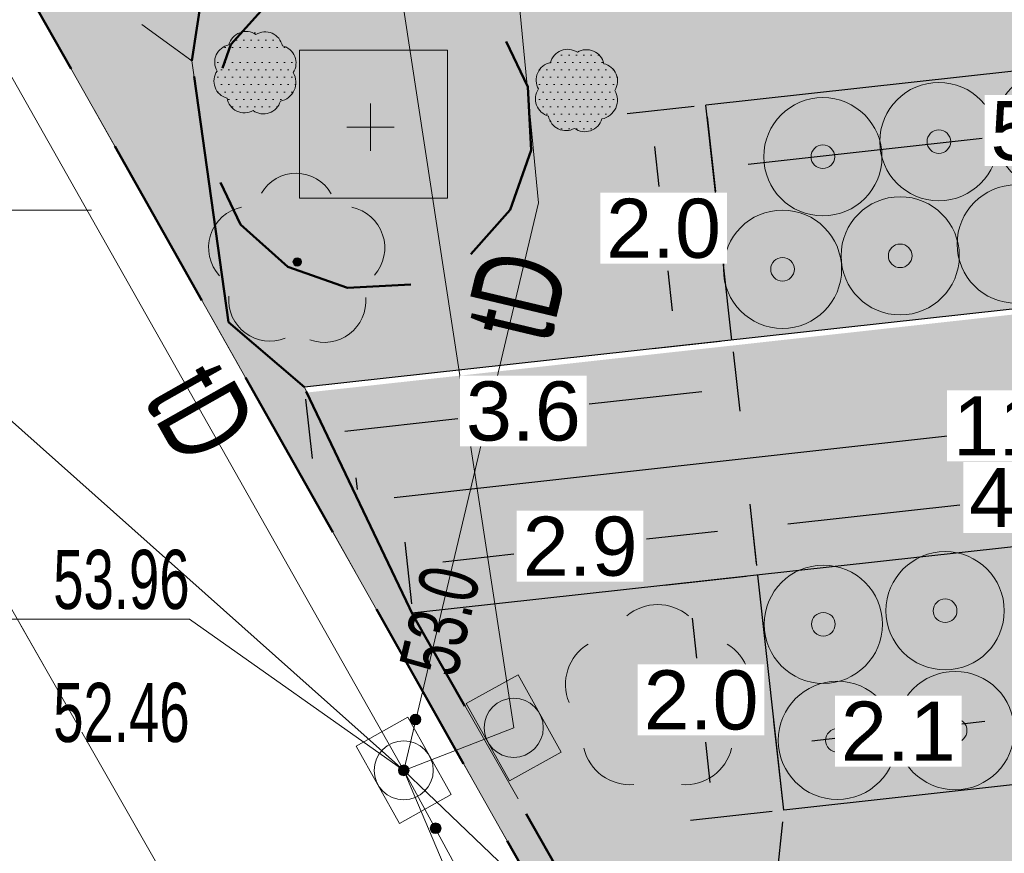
# Model space of a CAD drawing. Header units: metres. Extents: x 5507784 to 5508297, y 5948658 to 5948992.
# Tile 51 of 98: x 5508077 to 5508085, y 5948941 to 5948948. Entities that reach past the tile are written whole.
import ezdxf
from ezdxf.enums import TextEntityAlignment as Align

# ---------------------------------------------------------------- set-up
doc = ezdxf.new("R2010")
doc.units = ezdxf.units.M
for name, pattern in [('2', [0.9, 0.6, -0.3]), ('L_0_02', [0]), ('L_0_03', [1, 0.5, -0.5]), ('L_0_04', [1.5, 1, -0.5]), ('L_0_0C', [3, 2, -1])]:
    doc.linetypes.add(name, pattern=pattern)
doc.layers.get('0').update_dxf_attribs({"linetype": 'CONTINUOUS', "lineweight": 18})
doc.layers.add('02 rysunki_tech', color=7, linetype='CONTINUOUS', lineweight=5, true_color=0x000000)
for name, color, linetype, lineweight in [('1_granice_dzialek', 1, 'CONTINUOUS', 5), ('1_mala_arch', 5, 'CONTINUOUS', 5), ('1_nawierzchnie', 253, 'CONTINUOUS', 5), ('1_roslinnosc', 102, 'CONTINUOUS', 5), ('2_nawierzchnie_projektowane', 14, 'CONTINUOUS', 30), ('3_rosliny_projektowane', 102, 'CONTINUOUS', 20), ('EGB_DzialkaEwidencyjna', 7, 'L_0_02', 18), ('EGB_KonturUzytkuGruntowego', 96, 'L_0_03', 18), ('GES_InneUrzadzeniaTowarzyszace_P', 7, 'CONTINUOUS', 18), ('GES_PrzewodTelekomunikacyjny', 30, 'CONTINUOUS', 18), ('GES_Rzedna', 7, 'CONTINUOUS', 18), ('OS_PunktOsnowyPoziomej', 7, 'CONTINUOUS', 18), ('OT_Komunikacja', 7, 'CONTINUOUS', 18), ('OT_ZagospodarowanieTerenu', 7, 'CONTINUOUS', 18), ('OT_ZagospodarowanieTerenu_P', 7, 'CONTINUOUS', 18), ('OTKC', 7, 'CONTINUOUS', 13), ('OTZL', 7, 'CONTINUOUS', 13), ('OTZT', 7, 'CONTINUOUS', 18), ('SUPK', 7, 'CONTINUOUS', 13), ('SUTP', 7, 'CONTINUOUS', 13), ('Zakres', 5, 'L_0_0C', 50)]:
    doc.layers.add(name, color=color, linetype=linetype, lineweight=lineweight)
doc.layers.add('drzewo liściaste', color=7, linetype='CONTINUOUS')
doc.styles.get("Standard").update_dxf_attribs({"font": 'arial.ttf'})
doc.dimstyles.new('Copy(2) of Standard', dxfattribs={"dimtxt": 0.5, "dimasz": 0.3, "dimexe": 0.2, "dimexo": 0.1, "dimgap": 0.1, "dimtad": 0, "dimtih": 1, "dimtoh": 1, "dimdec": 1, "dimzin": 0, "dimdsep": 46, "dimtxsty": 'Standard', "dimcen": 0.02, "dimclrd": 5, "dimclre": 5, "dimclrt": 5, "dimadec": 0, "dimazin": 0, "dimtfac": 1, "dimtdec": 1, "dimtofl": 0, "dimtmove": 0, "dimatfit": 3, "dimfxl": 1, "dimtfill": 1, "dimtolj": 1, "dimtzin": 0, "dimarcsym": 2})
pattern_1 = [(0, (193.67899, 0), (0.03125, 0.0625), [0, -0.0625])]

# ---------------------------------------------------------------- blocks, each defined once
blk = doc.blocks.new('SUPK_TR')
at = {"color": 0, "linetype": 'Continuous', "lineweight": 18, "flags": 128}
blk.add_lwpolyline([(0.75, 0.5), (0.75, -0.5), (-0.75, -0.5), (-0.75, 0.5)], close=True, dxfattribs=at)
blk = doc.blocks.new('SUPS01_07')
at = {"linetype": 'Continuous', "lineweight": 13}
blk.add_hatch(color=0, dxfattribs=at).paths.add_polyline_path([(0, -0.091, 1), (0, 0.091, 1)])
at = {"color": 0, "linetype": 'Continuous', "lineweight": 13}
blk.add_circle((0, 0), 0.0906, dxfattribs=at)
blk = doc.blocks.new('OSSP')
at = {"color": 0, "linetype": 'Continuous', "lineweight": 18, "flags": 128}
blk.add_lwpolyline([(-1.2, 1.3), (1.3, 1.3), (1.3, -1.2), (-1.2, -1.2), (-1.2, 1.3)], close=True, dxfattribs=at)
for points in [[(0, 0.4), (0, -0.4)], [(-0.4, 0), (0.4, 0)]]:
    blk.add_lwpolyline(points, dxfattribs=at)
blk = doc.blocks.new('OTZL')
at = {"linetype": 'Continuous', "lineweight": 18}
blk.add_hatch(color=0, dxfattribs=at).paths.add_polyline_path([(0, -0.072, 1), (0, 0.072, 1)])
at = {"color": 0, "linetype": 'Continuous', "lineweight": 18}
blk.add_circle((0, 0), 0.0721, dxfattribs=at)
for centre, radius, start, end in [((-0.02, 0.82), 0.68, 29.5388, 149.6209), ((-0.8, 0.24), 0.7, 101.6336, 222.6141), ((0.78, 0.24), 0.7, 318.5035, 78.3664), ((-0.46, -0.64), 0.7, 175.1009, 291.5014), ((0.46, -0.66), 0.7, 249.444, 4.8991)]:
    blk.add_arc(centre, radius, start, end, dxfattribs=at)
blk = doc.blocks.new('SUPK')
at = {"color": 0, "linetype": 'Continuous', "lineweight": 18}
blk.add_circle((0, 0), 0.5, dxfattribs=at)
blk = doc.blocks.new('OP021')
at = {"linetype": 'Continuous', "lineweight": 13}
h = blk.add_hatch(color=0, dxfattribs=at)
edge = h.paths.add_edge_path()
edge.add_arc((0, 0), 0.05, 0, 360)
at = {"color": 0, "linetype": 'Continuous', "lineweight": 13}
for centre, start, end in [((0, 0.4), 49.272, 130.728), ((-0.38, 0.124), 121.308, 202.548), ((0.38, 0.124), 337.452, 58.692), ((-0.235, -0.324), 193.221, 274.871), ((0.235, -0.324), 265.129, 346.779)]:
    blk.add_arc(centre, 0.4, start, end, dxfattribs=at)
blk = doc.blocks.new('*D138')
at = {"layer": '02 rysunki_tech', "color": 5, "linetype": 'Continuous', "lineweight": -2, "transparency": 16777216}
for p, q in [((5508090.986, 5948945.3445), (5508090.9749, 5948945.4439)), ((5508090.6989, 5948945.2119), (5508086.0208, 5948944.6911)), ((5508079.8872, 5948944.0082), (5508084.5653, 5948944.529)), ((5508079.5779, 5948944.0744), (5508079.5669, 5948944.1738))]:
    blk.add_line(p, q, dxfattribs=at)
at = {"layer": '02 rysunki_tech', "color": 5, "linetype": 'Continuous', "transparency": 16777216}
for points in [[(5508090.6934, 5948945.2616), (5508090.7044, 5948945.1622), (5508090.9971, 5948945.2451)], [(5508079.8816, 5948944.0579), (5508079.8927, 5948943.9585), (5508079.589, 5948943.975)]]:
    blk.add_solid(points, dxfattribs=at)
at = {"layer": '02 rysunki_tech', "color": 5, "linetype": 'Continuous', "transparency": 16777216, "insert": (5508085.293, 5948944.6101), "char_height": 0.5, "attachment_point": 5, "bg_fill": 3, "box_fill_scale": 1.1, "bg_fill_color": 256, "bg_fill_true_color": 13158600, "bg_fill_transparency": 0}
blk.add_mtext('\\A1;11.5', dxfattribs=at)
blk = doc.blocks.new('*D155')
at = {"layer": '02 rysunki_tech', "color": 5, "linetype": 'Continuous', "lineweight": -2, "transparency": 16777216}
for p, q in [((5508082.4245, 5948947.3163), (5508081.8572, 5948947.2536)), ((5508082.0889, 5948946.9774), (5508082.1265, 5948946.6369)), ((5508082.2426, 5948945.5858), (5508082.205, 5948945.9263)), ((5508082.6441, 5948945.3284), (5508082.0768, 5948945.2657))]:
    blk.add_line(p, q, dxfattribs=at)
at = {"layer": '02 rysunki_tech', "color": 5, "linetype": 'Continuous', "transparency": 16777216}
for points in [[(5508082.1386, 5948946.9828), (5508082.0392, 5948946.9719), (5508082.0559, 5948947.2755)], [(5508082.2923, 5948945.5913), (5508082.1929, 5948945.5803), (5508082.2756, 5948945.2876)]]:
    blk.add_solid(points, dxfattribs=at)
at = {"layer": '02 rysunki_tech', "color": 5, "linetype": 'Continuous', "transparency": 16777216, "insert": (5508082.1658, 5948946.2816), "char_height": 0.5, "attachment_point": 5, "bg_fill": 3, "box_fill_scale": 1.1, "bg_fill_color": 256, "bg_fill_true_color": 13158600, "bg_fill_transparency": 0}
blk.add_mtext('\\A1;2.0', dxfattribs=at)
blk = doc.blocks.new('*D156')
at = {"layer": '02 rysunki_tech', "color": 5, "linetype": 'Continuous', "lineweight": -2, "transparency": 16777216}
for p, q in [((5508088.2003, 5948947.8538), (5508088.27, 5948947.2226)), ((5508087.9499, 5948947.3885), (5508085.9705, 5948947.1698)), ((5508082.5348, 5948947.2278), (5508082.6046, 5948946.5967)), ((5508082.8808, 5948946.8284), (5508084.8602, 5948947.0471))]:
    blk.add_line(p, q, dxfattribs=at)
at = {"layer": '02 rysunki_tech', "color": 5, "linetype": 'Continuous', "transparency": 16777216}
for points in [[(5508087.9444, 5948947.4382), (5508087.9554, 5948947.3388), (5508088.2481, 5948947.4214)], [(5508082.8753, 5948946.8781), (5508082.8863, 5948946.7788), (5508082.5826, 5948946.7955)]]:
    blk.add_solid(points, dxfattribs=at)
at = {"layer": '02 rysunki_tech', "color": 5, "linetype": 'Continuous', "transparency": 16777216, "insert": (5508085.4153, 5948947.1085), "char_height": 0.5, "attachment_point": 5, "bg_fill": 3, "box_fill_scale": 1.1, "bg_fill_color": 256, "bg_fill_true_color": 13158600, "bg_fill_transparency": 0}
blk.add_mtext('\\A1;5.7', dxfattribs=at)
blk = doc.blocks.new('*D157')
at = {"layer": '02 rysunki_tech', "color": 5, "linetype": 'Continuous', "lineweight": -2, "transparency": 16777216}
for p, q in [((5508082.7545, 5948945.2399), (5508082.81, 5948944.7369)), ((5508079.14, 5948944.8406), (5508079.1956, 5948944.3376)), ((5508082.4899, 5948944.9028), (5508081.5356, 5948944.7973)), ((5508079.4718, 5948944.5693), (5508080.426, 5948944.6747))]:
    blk.add_line(p, q, dxfattribs=at)
at = {"layer": '02 rysunki_tech', "color": 5, "linetype": 'Continuous', "transparency": 16777216}
for points in [[(5508082.4844, 5948944.9525), (5508082.4954, 5948944.8531), (5508082.7881, 5948944.9357)], [(5508079.4663, 5948944.619), (5508079.4773, 5948944.5196), (5508079.1736, 5948944.5364)]]:
    blk.add_solid(points, dxfattribs=at)
at = {"layer": '02 rysunki_tech', "color": 5, "linetype": 'Continuous', "transparency": 16777216, "insert": (5508080.9808, 5948944.736), "char_height": 0.5, "attachment_point": 5, "bg_fill": 3, "box_fill_scale": 1.1, "bg_fill_color": 256, "bg_fill_true_color": 13158600, "bg_fill_transparency": 0}
blk.add_mtext('\\A1;3.6', dxfattribs=at)
blk = doc.blocks.new('*D158')
at = {"layer": '02 rysunki_tech', "color": 5, "linetype": 'Continuous', "lineweight": -2, "transparency": 16777216}
for p, q in [((5508082.8637, 5948943.3404), (5508082.1748, 5948943.2643)), ((5508082.4066, 5948942.9881), (5508082.4442, 5948942.6476)), ((5508082.5603, 5948941.5966), (5508082.5227, 5948941.9371)), ((5508083.0833, 5948941.3525), (5508082.3945, 5948941.2764))]:
    blk.add_line(p, q, dxfattribs=at)
at = {"layer": '02 rysunki_tech', "color": 5, "linetype": 'Continuous', "transparency": 16777216}
for points in [[(5508082.4563, 5948942.9936), (5508082.3569, 5948942.9826), (5508082.3736, 5948943.2863)], [(5508082.61, 5948941.6021), (5508082.5106, 5948941.5911), (5508082.5932, 5948941.2984)]]:
    blk.add_solid(points, dxfattribs=at)
at = {"layer": '02 rysunki_tech', "color": 5, "linetype": 'Continuous', "transparency": 16777216, "insert": (5508082.4834, 5948942.2924), "char_height": 0.5, "attachment_point": 5, "bg_fill": 3, "box_fill_scale": 1.1, "bg_fill_color": 256, "bg_fill_true_color": 13158600, "bg_fill_transparency": 0}
blk.add_mtext('\\A1;2.0', dxfattribs=at)
blk = doc.blocks.new('*D159')
at = {"layer": '02 rysunki_tech', "color": 5, "linetype": 'Continuous', "lineweight": -2, "transparency": 16777216}
for p, q in [((5508082.9543, 5948943.4316), (5508082.8967, 5948943.9524)), ((5508082.6205, 5948943.7206), (5508082.0205, 5948943.6543)), ((5508080.038, 5948943.1094), (5508079.9805, 5948943.6302)), ((5508080.3006, 5948943.4643), (5508080.9006, 5948943.5306))]:
    blk.add_line(p, q, dxfattribs=at)
at = {"layer": '02 rysunki_tech', "color": 5, "linetype": 'Continuous', "transparency": 16777216}
for points in [[(5508082.615, 5948943.7703), (5508082.626, 5948943.6709), (5508082.9187, 5948943.7536)], [(5508080.2951, 5948943.514), (5508080.3061, 5948943.4146), (5508080.0024, 5948943.4314)]]:
    blk.add_solid(points, dxfattribs=at)
at = {"layer": '02 rysunki_tech', "color": 5, "linetype": 'Continuous', "transparency": 16777216, "insert": (5508081.4606, 5948943.5925), "char_height": 0.5, "attachment_point": 5, "bg_fill": 3, "box_fill_scale": 1.1, "bg_fill_color": 256, "bg_fill_true_color": 13158600, "bg_fill_transparency": 0}
blk.add_mtext('\\A1;2.9', dxfattribs=at)
blk = doc.blocks.new('*D160')
at = {"layer": '02 rysunki_tech', "color": 5, "linetype": 'Continuous', "lineweight": -2, "transparency": 16777216}
for p, q in [((5508087.584, 5948943.9609), (5508087.5288, 5948944.4624)), ((5508087.2525, 5948944.2308), (5508085.8, 5948944.0709)), ((5508082.9522, 5948943.4508), (5508082.8969, 5948943.9524)), ((5508083.217, 5948943.7864), (5508084.6695, 5948943.9464))]:
    blk.add_line(p, q, dxfattribs=at)
at = {"layer": '02 rysunki_tech', "color": 5, "linetype": 'Continuous', "transparency": 16777216}
for points in [[(5508087.247, 5948944.2805), (5508087.258, 5948944.1811), (5508087.5507, 5948944.2636)], [(5508083.2116, 5948943.8361), (5508083.2225, 5948943.7367), (5508082.9188, 5948943.7536)]]:
    blk.add_solid(points, dxfattribs=at)
at = {"layer": '02 rysunki_tech', "color": 5, "linetype": 'Continuous', "transparency": 16777216, "insert": (5508085.2348, 5948944.0086), "char_height": 0.5, "attachment_point": 5, "bg_fill": 3, "box_fill_scale": 1.1, "bg_fill_color": 256, "bg_fill_true_color": 13158600, "bg_fill_transparency": 0}
blk.add_mtext('\\A1;4.7', dxfattribs=at)
blk = doc.blocks.new('*D161')
at = {"layer": '02 rysunki_tech', "color": 5, "linetype": 'Continuous', "lineweight": -2, "transparency": 16777216}
for p, q in [((5508083.172, 5948941.2641), (5508083.0584, 5948940.2168)), ((5508083.3782, 5948940.3833), (5508086.445, 5948940.0508)), ((5508091.0093, 5948940.4144), (5508090.8958, 5948939.3671)), ((5508090.6191, 5948939.5983), (5508087.5523, 5948939.9308))]:
    blk.add_line(p, q, dxfattribs=at)
at = {"layer": '02 rysunki_tech', "color": 5, "linetype": 'Continuous', "transparency": 16777216}
for points in [[(5508083.3836, 5948940.433), (5508083.3728, 5948940.3336), (5508083.08, 5948940.4156)], [(5508090.6245, 5948939.648), (5508090.6137, 5948939.5485), (5508090.9173, 5948939.5659)]]:
    blk.add_solid(points, dxfattribs=at)
at = {"layer": '02 rysunki_tech', "color": 5, "linetype": 'Continuous', "transparency": 16777216, "insert": (5508086.9987, 5948939.9908), "char_height": 0.5, "attachment_point": 5, "bg_fill": 3, "box_fill_scale": 1.1, "bg_fill_color": 256, "bg_fill_true_color": 13158600, "bg_fill_transparency": 0}
blk.add_mtext('\\A1;7.9', dxfattribs=at)
blk = doc.blocks.new('*D162')
at = {"layer": '02 rysunki_tech', "color": 5, "linetype": 'Continuous', "lineweight": -2, "transparency": 16777216}
for p, q in [((5508085.2313, 5948941.6905), (5508085.1591, 5948942.3442)), ((5508083.1718, 5948941.4629), (5508083.0995, 5948942.1167)), ((5508084.8829, 5948942.1125), (5508084.6624, 5948942.0881)), ((5508083.4197, 5948941.9508), (5508083.6401, 5948941.9752))]:
    blk.add_line(p, q, dxfattribs=at)
at = {"layer": '02 rysunki_tech', "color": 5, "linetype": 'Continuous', "transparency": 16777216}
for points in [[(5508084.8774, 5948942.1622), (5508084.8883, 5948942.0628), (5508085.181, 5948942.1454)], [(5508083.4142, 5948942.0005), (5508083.4252, 5948941.9011), (5508083.1215, 5948941.9179)]]:
    blk.add_solid(points, dxfattribs=at)
at = {"layer": '02 rysunki_tech', "color": 5, "linetype": 'Continuous', "transparency": 16777216, "insert": (5508084.1513, 5948942.0317), "char_height": 0.5, "attachment_point": 5, "bg_fill": 3, "box_fill_scale": 1.1, "bg_fill_color": 256, "bg_fill_true_color": 13158600, "bg_fill_transparency": 0}
blk.add_mtext('\\A1;2.1', dxfattribs=at)

msp = doc.modelspace()

# ---------------------------------------------------------------- hatches: boundary and pattern name
at = {"layer": '1_nawierzchnie', "linetype": 'Continuous', "ltscale": 0.5, "true_color": 0x636466}
h = msp.add_hatch(dxfattribs=at)
h.set_pattern_fill('DOTS', color=251, angle=45)
h.set_pattern_definition([(45, (193.67899, 0), (-0.0220970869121, 0.06629126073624), [0, -0.0625])])
h.paths.add_polyline_path([(5508096.789, 5948967.65), (5508115.779, 5948948.91), (5508118.809, 5948949.798), (5508119.8035, 5948948.877), (5508117.559, 5948948.02), (5508115.299, 5948947.38), (5508113.809, 5948948.78), (5508102.95, 5948959.6428), (5508097.099, 5948965.52), (5508095.389, 5948965.76), (5508093.369, 5948966.3), (5508079.5389, 5948951.0915), (5508078.519, 5948949.97), (5508078.179, 5948947.7), (5508078.489, 5948945.49), (5508079.129, 5948944.94), (5508083.8219, 5948936.4133), (5508093.579, 5948919.427), (5508093.269, 5948919.1), (5508076.419, 5948948.94), (5508093.586, 5948968.211), (5508093.879, 5948968.3), (5508095.359, 5948968.21)])
at = {"layer": '1_nawierzchnie', "linetype": 'Continuous', "lineweight": 5, "ltscale": 0.5, "true_color": 0xc7c8ca}
h = msp.add_hatch(dxfattribs=at)
h.set_pattern_fill('GRASS', color=9, scale=0.5)
h.set_pattern_definition([(90, (193.679, 0), (-0.3535533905, 0.3535533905), [0.09375, -0.6133567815]), (45, (193.679, 0), (-0.353553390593, 0.353553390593), [0.09375, -0.40625]), (135, (193.679, 0), (-0.353553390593, -0.353553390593), [0.09375, -0.40625])])
h.paths.add_polyline_path([(5508094.4246, 5948931.4061), (5508094.1063, 5948931.7846), (5508094.3982, 5948940.3323), (5508094.5953, 5948940.7762), (5508095.3039, 5948941.1911), (5508096.4508, 5948941.8596), (5508097.3246, 5948942.7881), (5508099.3073, 5948942.9703), (5508102.391, 5948943.2536), (5508103.3204, 5948943.339), (5508103.9229, 5948943.3944), (5508094.9126, 5948931.4863)], flags=17)
h.paths.add_polyline_path([(5508095.389, 5948965.76), (5508097.099, 5948965.52), (5508107.4415, 5948955.1311), (5508110.544, 5948952.1194), (5508107.8829, 5948948.7348), (5508106.8991, 5948948.0583), (5508105.2685, 5948947.5349), (5508099.276, 5948946.984), (5508098.8344, 5948947.2496), (5508098.6244, 5948947.7594), (5508097.7183, 5948949.1171), (5508095.0069, 5948950.9736), (5508094.909, 5948954.04)])
h.paths.add_polyline_path([(5508079.129, 5948944.94), (5508082.7435, 5948945.3393), (5508082.5239, 5948947.3272), (5508088.1893, 5948947.9532), (5508088.6179, 5948948.715), (5508089.2768, 5948949.5407), (5508089.8656, 5948950.081), (5508090.3161, 5948950.4091), (5508090.811, 5948950.7024), (5508091.0238, 5948956.2402), (5508093.0223, 5948956.1634), (5508092.9011, 5948959.5101), (5508090.6226, 5948963.2799), (5508078.519, 5948949.97), (5508078.179, 5948947.7), (5508078.489, 5948945.49)])
h.paths.add_polyline_path([(5508080.049, 5948943.01), (5508082.9631, 5948943.3514), (5508083.1827, 5948941.3635), (5508085.2423, 5948941.5911), (5508087.3556, 5948941.1935), (5508089.8063, 5948940.0731), (5508090.4939, 5948940.0712), (5508091.0201, 5948940.5138), (5508092.1505, 5948939.8925), (5508092.3547, 5948939.09), (5508092.269, 5948936.62), (5508091.9534, 5948927.3245), (5508089.3382, 5948926.7686), (5508088.3008, 5948928.5824)])
h.paths.add_polyline_path([(5508092.011, 5948964.8067), (5508093.2476, 5948962.9867), (5508093.369, 5948966.3)])
h.paths.add_polyline_path([(5508111.9545, 5948950.6692), (5508110.77, 5948949.1058), (5508110.7739, 5948948.8733), (5508110.8957, 5948948.627), (5508111.0745, 5948948.5013), (5508111.2287, 5948948.4646), (5508113.5381, 5948949.056)])
h.paths.add_polyline_path([(5508111.059, 5948946.31), (5508114.8971, 5948947.2786), (5508115.6408, 5948947.4768), (5508117.559, 5948948.02), (5508119.8035, 5948948.877), (5508120.7181, 5948948.0086), (5508093.5792, 5948919.4267), (5508092.338, 5948921.5558), (5508095.7637, 5948929.2978), (5508097.3498, 5948931.391), (5508098.9438, 5948930.1831), (5508104.5224, 5948937.5455), (5508102.9284, 5948938.7533), (5508104.8911, 5948941.3436), (5508106.0868, 5948942.9217), (5508106.7738, 5948943.1057), (5508107.2663, 5948942.9152), (5508107.509, 5948942.71), (5508109.279, 5948940.94), (5508112.749, 5948944.48)])
at = {"layer": '1_nawierzchnie', "linetype": 'Continuous', "true_color": 0xc7c8ca}
h = msp.add_hatch(dxfattribs=at)
h.set_pattern_fill('DOTS', color=9, angle=45)
h.set_pattern_definition([(45, (193.62488, -0.052766), (-0.0220970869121, 0.06629126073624), [0, -0.0625])])
h.paths.add_polyline_path([(5508091.0449, 5948923.6372), (5508092.285, 5948921.5056), (5508095.7096, 5948929.2451), (5508097.2957, 5948931.3382), (5508102.8742, 5948938.7006), (5508106.0327, 5948942.8689), (5508106.2916, 5948943.0034), (5508106.6032, 5948943.058), (5508106.787, 5948943.0438), (5508107.0171, 5948942.9751), (5508107.2122, 5948942.8625), (5508107.4549, 5948942.6572), (5508110.9549, 5948946.2472), (5508115.2449, 5948947.3272), (5508113.484, 5948949.0032), (5508111.1746, 5948948.4118), (5508110.9577, 5948948.4797), (5508110.829, 5948948.5886), (5508110.7331, 5948948.7656), (5508110.7116, 5948948.9105), (5508110.7461, 5948949.0928), (5508111.9195, 5948950.6417), (5508110.4898, 5948952.0666), (5508108.1097, 5948948.9494), (5508107.6861, 5948948.561), (5508107.4626, 5948948.3561), (5508106.9761, 5948948.0767), (5508106.6441, 5948947.9059), (5508106.1537, 5948947.7073), (5508105.5968, 5948947.5507), (5508105.2144, 5948947.4822), (5508099.3159, 5948946.9401), (5508099.0058, 5948946.9803), (5508098.8268, 5948947.1248), (5508098.7747, 5948947.2124), (5508094.3025, 5948946.0188), (5508094.5734, 5948945.6776), (5508094.7339, 5948945.4086), (5508094.8234, 5948945.2145), (5508094.8931, 5948945.0123), (5508094.9408, 5948944.7818), (5508094.9486, 5948944.5502), (5508094.8939, 5948944.2993), (5508094.7404, 5948944.0729), (5508094.6055, 5948943.9805), (5508094.3929, 5948943.9157), (5508094.1469, 5948943.9133), (5508093.9134, 5948943.9611), (5508093.5936, 5948944.0904), (5508093.2458, 5948944.3085), (5508093.1558, 5948944.3787), (5508091.5049, 5948940.2101), (5508091.8173, 5948940.0776), (5508092.0102, 5948939.9334), (5508092.0964, 5948939.8398), (5508092.2766, 5948939.4994), (5508092.3109, 5948939.3393), (5508094.3441, 5948940.2796), (5508094.3998, 5948940.5735), (5508094.6024, 5948940.7946), (5508094.7657, 5948940.9339), (5508094.9242, 5948941.0222), (5508095.9018, 5948941.4623), (5508096.2586, 5948941.832), (5508096.8029, 5948942.1741), (5508097.2705, 5948942.7353), (5508097.4917, 5948943.0814), (5508097.8515, 5948943.871), (5508098.0772, 5948944.4898), (5508098.35, 5948944.7384), (5508098.8888, 5948944.8961), (5508104.4971, 5948945.4078), (5508104.8474, 5948945.214), (5508104.9504, 5948944.91), (5508104.8956, 5948944.6823), (5508094.8585, 5948931.4335), (5508091.8364, 5948925.4283)])
h.paths.add_polyline_path([(5508092.3109, 5948939.3393), (5508094.3441, 5948940.2796), (5508094.0522, 5948931.7318), (5508094.0995, 5948931.5933), (5508094.2469, 5948931.4201), (5508094.3705, 5948931.3533), (5508094.544, 5948931.3223), (5508094.8585, 5948931.4335), (5508091.8364, 5948925.4283)], flags=17)
h.paths.add_polyline_path([(5508093.1558, 5948944.3787), (5508091.5049, 5948940.2101), (5508091.2317, 5948940.3285), (5508090.5513, 5948940.7056), (5508090.319, 5948940.8652), (5508089.7403, 5948941.348), (5508089.4134, 5948941.6886), (5508089.0555, 5948942.1403), (5508088.7809, 5948942.5666), (5508088.6194, 5948942.865), (5508088.463, 5948943.2047), (5508088.2769, 5948943.4885), (5508088.0851, 5948943.6488), (5508087.749, 5948943.7869), (5508087.5243, 5948943.8086), (5508079.9844, 5948942.9756), (5508079.0749, 5948944.8872), (5508087.0439, 5948945.7677), (5508088.1538, 5948945.8903), (5508088.5924, 5948945.9542), (5508088.8442, 5948946.0836), (5508089.084, 5948946.3246), (5508089.1771, 5948946.4879), (5508089.3705, 5948947.0681), (5508089.655, 5948947.6422), (5508090.1524, 5948948.3321), (5508090.5913, 5948948.7695), (5508091.2742, 5948949.2596), (5508091.9678, 5948949.5903), (5508092.2722, 5948949.6927), (5508092.5638, 5948949.9472), (5508092.7245, 5948950.2519), (5508092.758, 5948950.647), (5508093.0324, 5948957.9614), (5508093.018, 5948958.5057), (5508092.9928, 5948958.7443), (5508092.8172, 5948959.5589), (5508092.5933, 5948960.1547), (5508092.4738, 5948960.4015), (5508090.5685, 5948963.2271), (5508091.9565, 5948964.7546), (5508092.4932, 5948963.9646), (5508092.6886, 5948963.8705), (5508092.8026, 5948963.8574), (5508092.9497, 5948963.8795), (5508093.104, 5948963.9584), (5508093.1952, 5948964.0477), (5508093.2793, 5948964.2066), (5508093.3573, 5948966.2359), (5508095.3349, 5948965.7072), (5508094.7872, 5948951.3736), (5508094.875, 5948951.0584), (5508095.0195, 5948950.833), (5508095.3111, 5948950.5982), (5508095.7038, 5948950.4508), (5508096.1552, 5948950.2372), (5508096.6116, 5948949.9666), (5508097.0559, 5948949.6408), (5508097.4389, 5948949.2986), (5508098.004, 5948948.651), (5508098.3355, 5948948.1513), (5508098.5967, 5948947.65), (5508098.7803, 5948947.1968), (5508094.3083, 5948946.0125), (5508094.0575, 5948946.2556), (5508093.7687, 5948946.4728), (5508093.4281, 5948946.6555), (5508093.1795, 5948946.7395), (5508092.8165, 5948946.7746), (5508092.542, 5948946.7003), (5508092.326, 5948946.5098), (5508092.2329, 5948946.3028), (5508092.2123, 5948945.9081), (5508092.3277, 5948945.4766), (5508092.5147, 5948945.1082), (5508092.7808, 5948944.7446), (5508092.9614, 5948944.5521)])
at = {"layer": '1_roslinnosc', "linetype": 'Continuous', "true_color": 0x636466}
h = msp.add_hatch(dxfattribs=at)
h.set_pattern_fill('DOTS', color=251)
h.set_pattern_definition(pattern_1)
edge = h.paths.add_edge_path()
edge.add_arc((5508078.9101, 5948947.6825), 0.1488, 327.23854, 437.23854)
edge.add_arc((5508078.7972, 5948947.7974), 0.1488, 11.71563, 121.71563)
edge.add_arc((5508078.6362, 5948947.8004), 0.1488, 56.19272, 166.19272)
edge.add_arc((5508078.5193, 5948947.6897), 0.1488, 100.66981, 210.66981)
edge.add_arc((5508078.5134, 5948947.5287), 0.1488, 145.1469, 255.1469)
edge.add_arc((5508078.622, 5948947.4098), 0.1488, 189.62398, 299.62398)
edge.add_arc((5508078.7828, 5948947.401), 0.1488, 234.10107, 344.10107)
edge.add_arc((5508078.8959, 5948947.5194), 0.162, 280.66981, 390.66981)
h = msp.add_hatch(dxfattribs=at)
h.set_pattern_fill('DOTS', color=251)
h.set_pattern_definition(pattern_1)
edge = h.paths.add_edge_path()
edge.add_arc((5508081.628, 5948947.532), 0.1488, 327.23854, 437.23854)
edge.add_arc((5508081.5152, 5948947.6469), 0.1488, 11.71563, 121.71563)
edge.add_arc((5508081.3542, 5948947.6498), 0.1488, 56.19272, 166.19272)
edge.add_arc((5508081.2372, 5948947.5391), 0.1488, 100.66981, 210.66981)
edge.add_arc((5508081.2314, 5948947.3782), 0.1488, 145.1469, 255.1469)
edge.add_arc((5508081.3399, 5948947.2593), 0.1488, 189.62398, 299.62398)
edge.add_arc((5508081.5007, 5948947.2504), 0.1488, 234.10107, 344.10107)
edge.add_arc((5508081.6138, 5948947.3689), 0.162, 280.66981, 390.66981)
at = {"layer": '2_nawierzchnie_projektowane', "linetype": 'Continuous', "lineweight": 5, "true_color": 0xc7c8ca}
h = msp.add_hatch(dxfattribs=at)
h.set_pattern_fill('EARTH', color=9, scale=2.5, angle=45)
h.set_pattern_definition([(45, (193.679, 0), (0, 0.883883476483), [0.625, -0.625]), (45, (193.51326, 0.1657), (0, 0.883883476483), [0.625, -0.625]), (45, (193.34754, 0.33146), (0, 0.883883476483), [0.625, -0.625]), (135, (193.34754, 0.44194), (-0.883883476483, 6e-17), [0.625, -0.625]), (135, (193.51326, 0.6077), (-0.883883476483, 6e-17), [0.625, -0.625]), (135, (193.679, 0.7734), (-0.883883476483, 6e-17), [0.625, -0.625])])
h.paths.add_polyline_path([(5508082.9631, 5948943.3514), (5508087.5784, 5948943.8613), (5508088.1392, 5948943.7015), (5508088.5171, 5948943.2575), (5508088.8205, 5948942.6445), (5508089.4216, 5948941.7158), (5508089.7944, 5948941.4007), (5508090.3884, 5948940.9506), (5508091.0201, 5948940.5138), (5508090.82, 5948940.2665), (5508090.4939, 5948940.0712), (5508090.1526, 5948940.0112), (5508089.8063, 5948940.0731), (5508089.0288, 5948940.5174), (5508088.4921, 5948940.7731), (5508087.6169, 5948941.1106), (5508086.4913, 5948941.4133), (5508085.5514, 5948941.562), (5508085.2423, 5948941.5911), (5508083.1827, 5948941.3635)])
h.paths.add_polyline_path([(5508082.7435, 5948945.3393), (5508082.5239, 5948947.3272), (5508088.1893, 5948947.9532), (5508088.5473, 5948948.6059), (5508089.1829, 5948949.4399), (5508089.7596, 5948949.994), (5508090.5767, 5948950.5715), (5508090.811, 5948950.7024), (5508091.0238, 5948956.2402), (5508093.0171, 5948956.1654), (5508092.8028, 5948950.4528), (5508092.6964, 5948950.1178), (5508092.6179, 5948950), (5508092.457, 5948949.8353), (5508092.3263, 5948949.7455), (5508091.786, 5948949.5466), (5508091.4235, 5948949.3666), (5508090.901, 5948949.0439), (5508090.4295, 5948948.622), (5508090.0603, 5948948.2089), (5508089.6077, 5948947.5127), (5508089.4283, 5948947.1297), (5508089.2994, 5948946.7766), (5508089.1732, 5948946.431), (5508088.9616, 5948946.1852), (5508088.7317, 5948946.0409), (5508088.5643, 5948945.9824)])
h.paths.add_polyline_path([(5508089.3382, 5948926.7686), (5508091.9534, 5948927.3245), (5508091.8905, 5948925.4811), (5508091.099, 5948923.69)])
h.paths.add_polyline_path([(5508097.3498, 5948931.391), (5508102.9284, 5948938.7533), (5508104.5224, 5948937.5455), (5508098.9438, 5948930.1831)])
h.paths.add_polyline_path([(5508097.3246, 5948942.7881), (5508097.6741, 5948943.3727), (5508097.852, 5948943.7766), (5508097.9392, 5948944.2008), (5508098.1419, 5948944.5488), (5508098.4582, 5948944.7799), (5508098.9429, 5948944.9489), (5508104.5512, 5948945.4606), (5508104.8268, 5948945.3451), (5508104.9428, 5948945.2035), (5508104.9497, 5948944.7351), (5508103.9349, 5948943.3955)])
edge = h.paths.add_edge_path()
edge.add_ellipse((5508093.6311, 5948945.3948), major_axis=(-1.1634, 1.2691), ratio=0.576271, start_angle=0, end_angle=360)

# ---------------------------------------------------------------- linework, layer by layer
at = {"layer": '1_granice_dzialek', "color": 251, "linetype": '2', "lineweight": 50, "ltscale": 2.5, "true_color": 0x636466}
msp.add_lwpolyline([(5508076.419, 5948948.94), (5508093.269, 5948919.1), (5508120.729, 5948948.02), (5508095.999, 5948970.92)], close=True, dxfattribs=at)
at = {"layer": '1_mala_arch', "color": 251, "linetype": '2', "lineweight": 50, "ltscale": 3.5, "true_color": 0x636466}
msp.add_lwpolyline([(5508093.5792, 5948919.4267), (5508091.099, 5948923.69), (5508088.2703, 5948928.5524), (5508080.049, 5948943.01), (5508079.129, 5948944.94), (5508078.489, 5948945.49), (5508078.179, 5948947.7), (5508078.519, 5948949.97), (5508093.369, 5948966.3), (5508097.099, 5948965.52), (5508115.299, 5948947.38), (5508117.559, 5948948.02), (5508119.8035, 5948948.877), (5508120.729, 5948948.02), (5508093.5792, 5948919.4267)], dxfattribs=at)
at = {"layer": '1_roslinnosc', "color": 251, "linetype": 'Continuous', "true_color": 0x636466}
for points in [[(5508079.0352, 5948947.602, 0.520567), (5508078.9429, 5948947.8277, 0.520567), (5508078.719, 5948947.924, 0.520567), (5508078.4917, 5948947.8359, 0.520567), (5508078.3913, 5948947.6138, 0.520567), (5508078.4753, 5948947.3849, 0.520567), (5508078.6955, 5948947.2804, 0.520567), (5508078.9259, 5948947.3602, 0.520567)], [(5508081.7531, 5948947.4515, 0.520567), (5508081.6609, 5948947.6771, 0.520567), (5508081.437, 5948947.7735, 0.520567), (5508081.2097, 5948947.6854, 0.520567), (5508081.1092, 5948947.4632, 0.520567), (5508081.1932, 5948947.2344, 0.520567), (5508081.4135, 5948947.1299, 0.520567), (5508081.6438, 5948947.2097, 0.520567)], [(5508081.7531, 5948947.4515, 0.520567), (5508081.6609, 5948947.6771, 0.520567), (5508081.437, 5948947.7735, 0.520567), (5508081.2097, 5948947.6854, 0.520567), (5508081.1092, 5948947.4632, 0.520567), (5508081.1932, 5948947.2344, 0.520567), (5508081.4135, 5948947.1299, 0.520567), (5508081.6438, 5948947.2097, 0.520567)]]:
    msp.add_lwpolyline(points, format="xyb", close=True, dxfattribs=at)
at = {"layer": '2_nawierzchnie_projektowane', "color": 251, "linetype": 'Continuous', "true_color": 0x636466}
for points in [[(5508088.1893, 5948947.9532), (5508082.5239, 5948947.3272)], [(5508082.7435, 5948945.3393), (5508082.5239, 5948947.3272)], [(5508088.5643, 5948945.9824), (5508079.129, 5948944.94)], [(5508087.5784, 5948943.8613), (5508080.0385, 5948943.0283)], [(5508085.2423, 5948941.5911), (5508083.1827, 5948941.3635), (5508082.9631, 5948943.3514)]]:
    msp.add_lwpolyline(points, dxfattribs=at)
at = {"layer": '3_rosliny_projektowane', "color": 251, "linetype": 'Continuous', "true_color": 0x636466}
for centre, radius in [((5508085.4596, 5948947.1172), 0.5), ((5508084.4932, 5948947.0178), 0.5), ((5508083.5126, 5948946.8899), 0.5), ((5508084.4932, 5948947.0178), 0.1), ((5508083.5126, 5948946.8899), 0.1), ((5508085.147, 5948946.1513), 0.5), ((5508084.1663, 5948946.0519), 0.5), ((5508083.1715, 5948945.9382), 0.5), ((5508084.1663, 5948946.0519), 0.1), ((5508083.1715, 5948945.9382), 0.1), ((5508084.5464, 5948943.05), 0.5), ((5508083.5168, 5948942.9357), 0.5), ((5508084.5464, 5948943.05), 0.1), ((5508083.5168, 5948942.9357), 0.1), ((5508084.6308, 5948942.0364), 0.5), ((5508083.6354, 5948941.9535), 0.5), ((5508084.6308, 5948942.0364), 0.1), ((5508083.6354, 5948941.9535), 0.1)]:
    msp.add_circle(centre, radius, dxfattribs=at)
at = {"layer": 'EGB_DzialkaEwidencyjna', "linetype": 'CONTINUOUS', "lineweight": 18}
for p, q in [((5508093.269, 5948919.1), (5508076.419, 5948948.94)), ((5508076.419, 5948948.94), (5508093.269, 5948919.1))]:
    msp.add_line(p, q, dxfattribs=at)
at = {"layer": 'EGB_KonturUzytkuGruntowego', "color": 251, "linetype": 'L_0_03', "lineweight": 18, "true_color": 0x636466, "flags": 128}
msp.add_lwpolyline([(5508041.8233, 5948982.3811), (5508049.679, 5948974.89), (5508069.649, 5948953.99), (5508089.379, 5948976.72), (5508095.999, 5948970.92), (5508076.419, 5948948.94), (5508093.269, 5948919.1), (5508108.689, 5948894.29), (5508113.689, 5948887.7), (5508116.2414, 5948885), (5508089.0928, 5948885), (5508067.769, 5948925.56), (5508058.569, 5948942.39), (5508043.139, 5948961.95), (5508041.5039, 5948963.4623)], close=True, dxfattribs=at)
at = {"layer": 'GES_PrzewodTelekomunikacyjny', "color": 251, "linetype": 'Continuous', "lineweight": 18, "true_color": 0x636466, "flags": 128}
for points in [[(5508079.969, 5948941.7), (5508081.109, 5948946.5), (5508080.929, 5948948.37), (5508079.509, 5948951.15)], [(5508079.509, 5948951.15), (5508080.899, 5948942.06)], [(5508079.969, 5948941.7), (5508072.139, 5948948.68)], [(5508076.249, 5948948.28), (5508079.969, 5948941.7)], [(5508080.899, 5948942.06), (5508079.969, 5948941.7)], [(5508106.749, 5948892.06), (5508100.179, 5948903.22), (5508099.299, 5948906.7), (5508095.909, 5948912.3), (5508094.799, 5948915.36), (5508086.719, 5948929.26), (5508079.969, 5948941.7)], [(5508108.139, 5948915.18), (5508107.909, 5948914.93), (5508079.969, 5948941.7)], [(5508079.969, 5948941.7), (5508081.449, 5948938.2), (5508092.349, 5948918.75), (5508104.429, 5948896.87), (5508110.846, 5948885)]]:
    msp.add_lwpolyline(points, dxfattribs=at)
at = {"layer": 'GES_Rzedna', "color": 251, "linetype": 'Continuous', "lineweight": 13, "true_color": 0x636466, "flags": 128}
for points in [[(5508077.3284, 5948946.4375), (5508075.219, 5948946.4375), (5508076.249, 5948948.28)], [(5508076.0496, 5948942.9775), (5508078.159, 5948942.9775), (5508079.969, 5948941.7)]]:
    msp.add_lwpolyline(points, dxfattribs=at)
at = {"layer": 'OS_PunktOsnowyPoziomej', "color": 251, "true_color": 0x636466}
msp.add_point((5508079.689, 5948947.14), dxfattribs=at)
at = {"layer": 'OT_Komunikacja', "color": 251, "linetype": 'L_0_04', "lineweight": 18, "true_color": 0x636466, "flags": 128}
for points in [[(5508132.409, 5948935.45), (5508133.319, 5948937.07), (5508121.629, 5948948.22), (5508120.829, 5948949.25), (5508117.559, 5948948.02), (5508113.809, 5948948.78), (5508111.669, 5948950.96), (5508110.499, 5948952.06), (5508097.099, 5948965.52), (5508095.389, 5948965.76), (5508093.369, 5948966.3), (5508090.899, 5948963.62), (5508089.489, 5948962.06), (5508088.209, 5948960.63), (5508078.519, 5948949.97), (5508078.179, 5948947.7), (5508075.429, 5948949.71), (5508086.679, 5948961.73), (5508092.589, 5948967.91), (5508093.879, 5948968.3), (5508095.359, 5948968.21), (5508096.789, 5948967.65), (5508115.779, 5948948.91), (5508121.719, 5948950.65), (5508135.059, 5948937.57), (5508137.159, 5948935.62), (5508139.219, 5948933.77), (5508137.639, 5948933.07), (5508135.599, 5948932.26)], [(5508078.179, 5948947.7), (5508078.489, 5948945.49), (5508079.129, 5948944.94), (5508080.049, 5948943.01), (5508091.099, 5948923.69), (5508092.079, 5948922), (5508093.589, 5948919.41), (5508100.889, 5948906.88), (5508102.009, 5948906.82), (5508105.219, 5948910.04), (5508108.399, 5948907), (5508105.469, 5948903.9), (5508104.089, 5948902.26), (5508104.169, 5948901.17), (5508107.599, 5948895.02), (5508108.069, 5948894.2), (5508108.599, 5948893.8), (5508109.249, 5948893.75), (5508114.169, 5948887.71), (5508112.449, 5948886.47), (5508109.219, 5948886.02), (5508074.149, 5948947.45), (5508075.429, 5948949.71)]]:
    msp.add_lwpolyline(points, close=True, dxfattribs=at)
at = {"layer": 'OT_ZagospodarowanieTerenu', "color": 251, "linetype": 'L_0_04', "lineweight": 18, "true_color": 0x636466, "flags": 128}
msp.add_lwpolyline([(5508109.219, 5948886.02), (5508106.669, 5948887.42), (5508105.069, 5948889.73), (5508102.779, 5948893.3), (5508078.669, 5948935.81), (5508078.429, 5948936.77), (5508076.339, 5948939.94), (5508074.389, 5948943.43), (5508073.799, 5948946.39), (5508074.149, 5948947.45)], close=True, dxfattribs=at)
at = {"layer": 'OTKC', "color": 251, "linetype": 'L_0_04', "lineweight": 18, "true_color": 0x636466, "flags": 128}
for points in [[(5508132.409, 5948935.45), (5508133.319, 5948937.07), (5508121.629, 5948948.22), (5508120.829, 5948949.25), (5508117.559, 5948948.02), (5508113.809, 5948948.78), (5508111.669, 5948950.96), (5508110.499, 5948952.06), (5508097.099, 5948965.52), (5508095.389, 5948965.76), (5508093.369, 5948966.3), (5508090.899, 5948963.62), (5508089.489, 5948962.06), (5508088.209, 5948960.63), (5508078.519, 5948949.97), (5508078.179, 5948947.7), (5508075.429, 5948949.71), (5508086.679, 5948961.73), (5508092.589, 5948967.91), (5508093.879, 5948968.3), (5508095.359, 5948968.21), (5508096.789, 5948967.65), (5508115.779, 5948948.91), (5508121.719, 5948950.65), (5508135.059, 5948937.57), (5508137.159, 5948935.62), (5508139.219, 5948933.77), (5508137.639, 5948933.07), (5508135.599, 5948932.26)], [(5508078.179, 5948947.7), (5508078.489, 5948945.49), (5508079.129, 5948944.94), (5508080.049, 5948943.01), (5508091.099, 5948923.69), (5508092.079, 5948922), (5508093.589, 5948919.41), (5508100.889, 5948906.88), (5508102.009, 5948906.82), (5508105.219, 5948910.04), (5508108.399, 5948907), (5508105.469, 5948903.9), (5508104.089, 5948902.26), (5508104.169, 5948901.17), (5508107.599, 5948895.02), (5508108.069, 5948894.2), (5508108.599, 5948893.8), (5508109.249, 5948893.75), (5508114.169, 5948887.71), (5508112.449, 5948886.47), (5508109.219, 5948886.02), (5508074.149, 5948947.45), (5508075.429, 5948949.71)]]:
    msp.add_lwpolyline(points, close=True, dxfattribs=at)
at = {"layer": 'OTZT', "color": 251, "linetype": 'L_0_04', "lineweight": 18, "true_color": 0x636466, "flags": 128}
msp.add_lwpolyline([(5508109.219, 5948886.02), (5508106.669, 5948887.42), (5508105.069, 5948889.73), (5508102.779, 5948893.3), (5508078.669, 5948935.81), (5508078.429, 5948936.77), (5508076.339, 5948939.94), (5508074.389, 5948943.43), (5508073.799, 5948946.39), (5508074.149, 5948947.45)], close=True, dxfattribs=at)
at = {"layer": 'SUTP', "color": 251, "linetype": 'Continuous', "lineweight": 18, "true_color": 0x636466, "flags": 128}
for points in [[(5508079.969, 5948941.7), (5508081.109, 5948946.5), (5508080.929, 5948948.37), (5508079.509, 5948951.15)], [(5508079.509, 5948951.15), (5508080.899, 5948942.06)], [(5508079.969, 5948941.7), (5508072.139, 5948948.68)], [(5508076.249, 5948948.28), (5508079.969, 5948941.7)], [(5508080.899, 5948942.06), (5508079.969, 5948941.7)], [(5508106.749, 5948892.06), (5508100.179, 5948903.22), (5508099.299, 5948906.7), (5508095.909, 5948912.3), (5508094.799, 5948915.36), (5508086.719, 5948929.26), (5508079.969, 5948941.7)], [(5508108.139, 5948915.18), (5508107.909, 5948914.93), (5508079.969, 5948941.7)], [(5508079.969, 5948941.7), (5508081.449, 5948938.2), (5508092.349, 5948918.75), (5508104.429, 5948896.87), (5508110.846, 5948885)]]:
    msp.add_lwpolyline(points, dxfattribs=at)
at = {"layer": 'Zakres', "color": 251, "lineweight": 50, "true_color": 0x636466, "flags": 128}
msp.add_lwpolyline([(5508080.029, 5948945.81), (5508079.4941, 5948945.7811), (5508078.989, 5948945.9591), (5508078.5903, 5948946.3169), (5508078.359, 5948946.8), (5508078.3301, 5948947.3348), (5508078.5081, 5948947.84), (5508078.8659, 5948948.2386), (5508079.349, 5948948.47), (5508079.8838, 5948948.4989), (5508080.389, 5948948.3209), (5508080.7876, 5948947.9631), (5508081.019, 5948947.48), (5508081.0479, 5948946.9452), (5508080.8699, 5948946.44), (5508080.5121, 5948946.0414)], close=True, dxfattribs=at)

# ---------------------------------------------------------------- block references
at = {"layer": 'drzewo liściaste', "color": 251, "linetype": 'Continuous', "lineweight": 18, "true_color": 0x636466}
msp.add_blockref('OP021', (5508082.1165, 5948942.3025), dxfattribs=at)
at = {"layer": 'GES_InneUrzadzeniaTowarzyszace_P', "color": 251, "linetype": 'Continuous', "true_color": 0x636466}
for p, xscale, yscale, zscale, rotation in [((5508080.899, 5948942.06), 0.5, 0.5, 0.5, 299.05), ((5508079.969, 5948941.7), 0.4999999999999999, 0.4999999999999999, 0.4999999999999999, 299.18)]:
    msp.add_blockref('SUPK_TR', p, dxfattribs=dict(at, xscale=xscale, yscale=yscale, zscale=zscale, rotation=rotation))
at = {"layer": 'GES_Rzedna', "color": 251, "linetype": 'Continuous', "true_color": 0x636466, "xscale": 0.5, "yscale": 0.5, "zscale": 0.5}
for p in [(5508080.069, 5948942.13), (5508079.969, 5948941.7), (5508080.239, 5948941.21)]:
    msp.add_blockref('SUPS01_07', p, dxfattribs=at)
at = {"layer": 'OS_PunktOsnowyPoziomej', "color": 251, "linetype": 'Continuous', "true_color": 0x636466, "xscale": 0.5, "yscale": 0.5, "zscale": 0.5}
msp.add_blockref('OSSP', (5508079.689, 5948947.14), dxfattribs=at)
at = {"layer": 'OT_ZagospodarowanieTerenu_P', "color": 251, "linetype": 'Continuous', "true_color": 0x636466, "xscale": 0.5, "yscale": 0.5, "zscale": 0.5}
msp.add_blockref('OTZL', (5508079.069, 5948946), dxfattribs=at)
at = {"layer": 'OTZL', "color": 251, "linetype": 'Continuous', "true_color": 0x636466, "xscale": 0.5, "yscale": 0.5, "zscale": 0.5}
msp.add_blockref('OTZL', (5508079.069, 5948946), dxfattribs=at)
at = {"layer": 'SUPK', "color": 251, "linetype": 'Continuous', "true_color": 0x636466, "xscale": 0.5, "yscale": 0.5, "zscale": 0.5}
for p in [(5508080.899, 5948942.06), (5508079.969, 5948941.7)]:
    msp.add_blockref('SUPK', p, dxfattribs=at)

# ---------------------------------------------------------------- texts
at = {"layer": 'GES_PrzewodTelekomunikacyjny', "color": 251, "lineweight": 15, "true_color": 0x636466, "width": 0.66}
for rotation, p in [(76.6, (5508080.839, 5948945.38)), (299.5, (5508078.089, 5948945.03))]:
    msp.add_text('tD', height=0.75, rotation=rotation, dxfattribs=at).set_placement(p, align=Align.MIDDLE_LEFT)
at = {"layer": 'GES_Rzedna', "color": 251, "lineweight": 15, "true_color": 0x636466, "width": 0.66}
for s, p in [('53.96', (5508078.159, 5948942.915)), ('52.46', (5508078.159, 5948941.79))]:
    msp.add_text(s, height=0.5, dxfattribs=at).set_placement(p, align=Align.BOTTOM_RIGHT)
msp.add_text('53.0', height=0.5, rotation=76.6, dxfattribs=at).set_placement((5508080.169, 5948942.53), align=Align.MIDDLE_LEFT)

# ---------------------------------------------------------------- next in the draw order: dimensions: what is measured, and where the dimension line sits
at = {"layer": '02 rysunki_tech', "color": 5, "linetype": 'Continuous'}
for p1, p2, distance, picture, middle in [((5508079.589, 5948943.975), (5508090.9971, 5948945.2451), 0, '*D138', (5508085.293, 5948944.6101)), ((5508082.9631, 5948943.3514), (5508083.1827, 5948941.3635), -0.5931, '*D158', (5508082.4834, 5948942.2924))]:
    dim = msp.add_aligned_dim(p1=p1, p2=p2, distance=distance, dimstyle='Copy(2) of Standard', dxfattribs=at)
    dim.commit()
    dim.dimension.update_dxf_attribs({"geometry": picture, "text_midpoint": middle})

# ---------------------------------------------------------------- next in the draw order: dimensions: what is measured, and where the dimension line sits
for p1, p2, distance, picture, middle in [((5508082.7435, 5948945.3393), (5508082.5239, 5948947.3272), 0.4708, '*D155', (5508082.1658, 5948946.2816)), ((5508080.049, 5948943.01), (5508082.9652, 5948943.3322), 0.424, '*D159', (5508081.4606, 5948943.5925)), ((5508083.1827, 5948941.3635), (5508091.0201, 5948940.5138), -0.9535, '*D161', (5508086.9987, 5948939.9908))]:
    dim = msp.add_aligned_dim(p1=p1, p2=p2, distance=distance, dimstyle='Copy(2) of Standard', dxfattribs=at)
    dim.commit()
    dim.dimension.update_dxf_attribs({"geometry": picture, "text_midpoint": middle})

# ---------------------------------------------------------------- next in the draw order: dimensions: what is measured, and where the dimension line sits
for p1, p2, distance, picture, middle in [((5508082.5239, 5948947.3272), (5508088.1893, 5948947.9532), -0.535, '*D156', (5508085.4153, 5948947.1085)), ((5508082.7435, 5948945.3393), (5508079.129, 5948944.94), 0.4061, '*D157', (5508080.9808, 5948944.736)), ((5508082.9631, 5948943.3514), (5508087.595, 5948943.8615), 0.4046, '*D160', (5508085.2348, 5948944.0086)), ((5508083.1827, 5948941.3635), (5508085.2423, 5948941.5911), 0.5577, '*D162', (5508084.1513, 5948942.0317))]:
    dim = msp.add_aligned_dim(p1=p1, p2=p2, distance=distance, dimstyle='Copy(2) of Standard', dxfattribs=at)
    dim.commit()
    dim.dimension.update_dxf_attribs({"geometry": picture, "text_midpoint": middle})

doc.saveas('drawing.dxf')
